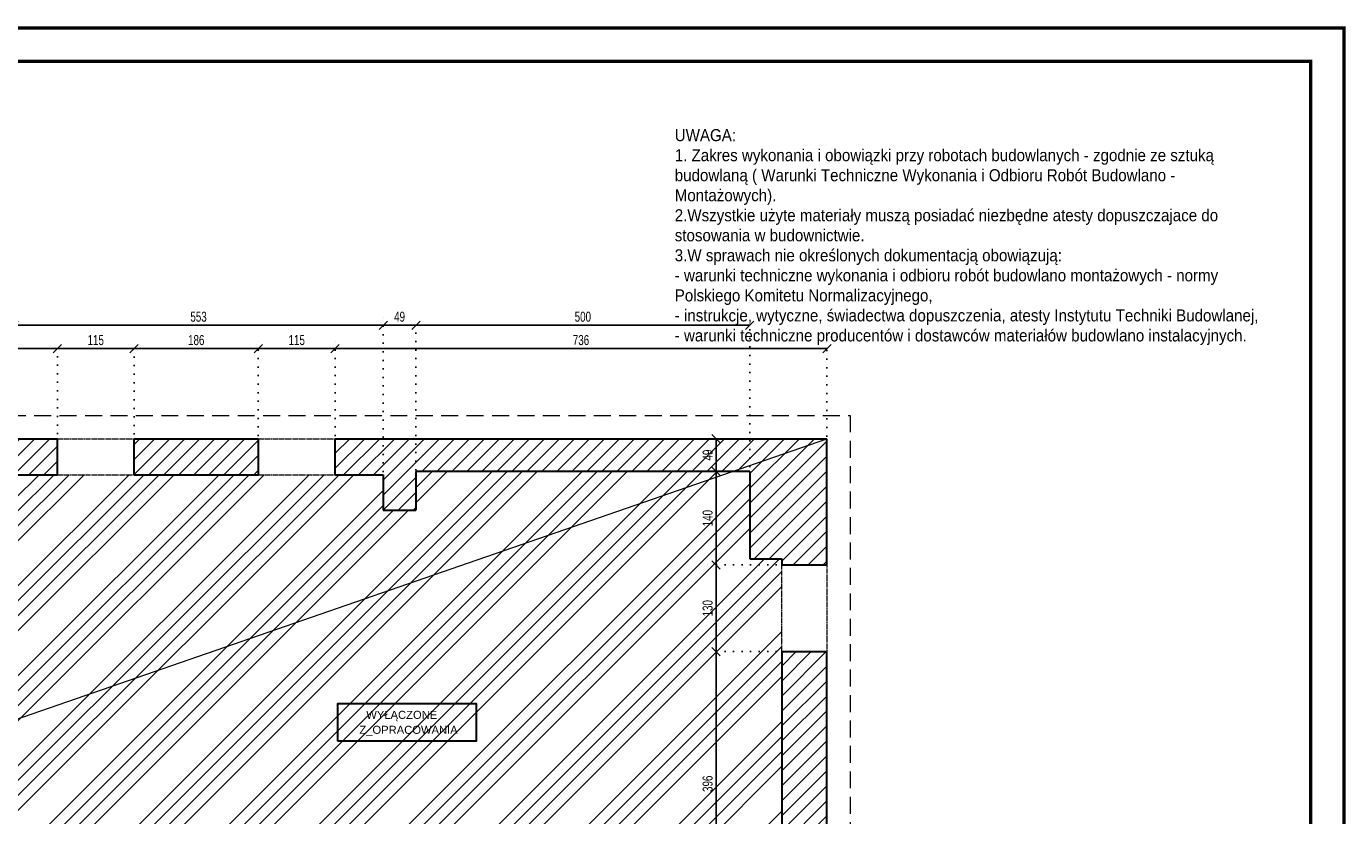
# Model space of a CAD drawing. Header units: millimetres. Extents: x 11149 to 111407, y -107619 to -23630.
# Tile 39 of 245: x 15479 to 17454, y -35313 to -34130. Entities that reach past the tile are written whole.
import ezdxf

# ---------------------------------------------------------------- set-up
doc = ezdxf.new("R2010")
doc.units = ezdxf.units.MM
doc.header["$LTSCALE"] = 2
for name, pattern in [('DOT', [6.35, 0, -6.35]), ('HIDDEN', [9.525, 6.35, -3.175]), ('HIDDENX2', [19.05, 12.7, -6.35])]:
    doc.linetypes.add(name, pattern=pattern)
doc.layers.get('0').update_dxf_attribs({"plot": 0})
doc.layers.get('Defpoints').update_dxf_attribs({"color": 1})
for name, color, linetype, lineweight in [('0_OPIS', 7, 'Continuous', 13), ('3DPLAN_A_WYSOKOŚCI ZMIANA', 144, 'HIDDENX2', 5), ('A_KRESKOWANIE', 9, 'Continuous', 0), ('A_ściany mur', 2, 'Continuous', 30), ('e-cad_wymiary', 4, 'Continuous', 9), ('Opisy', 7, 'Continuous', 13)]:
    doc.layers.add(name, color=color, linetype=linetype, lineweight=lineweight)
doc.layers.add('3DPLAN_A_KRESKOWANIE 1', color=253, linetype='Continuous')
doc.layers.add('3DPLAN_A_OPIS', color=8, linetype='Continuous')
doc.styles.add('ARIAL', font='arial.ttf')
doc.styles.add('e-cad_1', font='arial.ttf', dxfattribs={"width": 0.7})
doc.dimstyles.new('e-cad_1_100_[cm]', dxfattribs={"dimscale": 10, "dimtxt": 1.5, "dimasz": 1.25, "dimexe": 1.25, "dimexo": 0.625, "dimgap": 0.5, "dimtad": 1, "dimdec": 0, "dimrnd": 1, "dimzin": 1, "dimtxsty": 'e-cad_1', "dimblk": 'OBLIQUE', "dimcen": 2.5, "dimclrd": 256, "dimclre": 252, "dimclrt": 7, "dimadec": 0, "dimazin": 0, "dimtfac": 1, "dimtix": 1, "dimtmove": 2, "dimatfit": 3, "dimldrblk": 'NONE', "dimfxl": 60, "dimfxlon": 1, "dimarcsym": 0})
pattern_1 = [(45, (13281.13, -30963.905), (-11.22532, 11.22532), [])]

# ---------------------------------------------------------------- blocks, each defined once
blk = doc.blocks.new('_OBLIQUE')
at = {"color": 0, "linetype": 'ByBlock', "lineweight": -2}
blk.add_line((-0.5, -0.5), (0.5, 0.5), dxfattribs=at)
blk = doc.blocks.new('*D117')
at = {"layer": 'Defpoints', "color": 0}
for p in [(15525.1, -34612.9), (15346.1, -34775.9), (15525.1, -34772)]:
    blk.add_point(p, dxfattribs=at)
at = {"layer": 'e-cad_wymiary', "color": 252, "linetype": 'DOT', "lineweight": -2}
for p, q in [((15346.1, -34769.7), (15346.1, -34600.4)), ((15525.1, -34765.8), (15525.1, -34600.4))]:
    blk.add_line(p, q, dxfattribs=at)
at = {"layer": 'e-cad_wymiary', "lineweight": -2}
blk.add_line((15346.1, -34612.9), (15525.1, -34612.9), dxfattribs=at)
at = {"layer": 'e-cad_wymiary', "lineweight": -2, "xscale": 12.5, "yscale": 12.5, "zscale": 12.5, "rotation": 180}
blk.add_blockref('_OBLIQUE', (15346.1, -34612.9), dxfattribs=at)
at = {"layer": 'e-cad_wymiary', "lineweight": -2, "xscale": 12.5, "yscale": 12.5, "zscale": 12.5}
blk.add_blockref('_OBLIQUE', (15525.1, -34612.9), dxfattribs=at)
at = {"layer": 'e-cad_wymiary', "color": 7, "insert": (15435.6, -34600.2), "char_height": 15, "attachment_point": 5, "style": 'e-cad_1'}
blk.add_mtext('179', dxfattribs=at)
blk = doc.blocks.new('_None')
blk = doc.blocks.new('*D118')
at = {"layer": 'Defpoints', "color": 0}
for p in [(15640.1, -34612.9), (15525.1, -34772), (15640.1, -34772.7)]:
    blk.add_point(p, dxfattribs=at)
at = {"layer": 'e-cad_wymiary', "color": 252, "linetype": 'DOT', "lineweight": -2}
for p, q in [((15525.1, -34765.8), (15525.1, -34600.4)), ((15640.1, -34766.4), (15640.1, -34600.4))]:
    blk.add_line(p, q, dxfattribs=at)
at = {"layer": 'e-cad_wymiary', "lineweight": -2}
blk.add_line((15525.1, -34612.9), (15640.1, -34612.9), dxfattribs=at)
at = {"layer": 'e-cad_wymiary', "lineweight": -2, "xscale": 12.5, "yscale": 12.5, "zscale": 12.5, "rotation": 180}
blk.add_blockref('_OBLIQUE', (15525.1, -34612.9), dxfattribs=at)
at = {"layer": 'e-cad_wymiary', "lineweight": -2, "xscale": 12.5, "yscale": 12.5, "zscale": 12.5}
blk.add_blockref('_OBLIQUE', (15640.1, -34612.9), dxfattribs=at)
at = {"layer": 'e-cad_wymiary', "color": 7, "insert": (15582.6, -34600.2), "char_height": 15, "attachment_point": 5, "style": 'e-cad_1'}
blk.add_mtext('115', dxfattribs=at)
blk = doc.blocks.new('*D119')
at = {"layer": 'Defpoints', "color": 0}
for p in [(15826.1, -34612.9), (15640.1, -34772.7), (15826.1, -34774.9)]:
    blk.add_point(p, dxfattribs=at)
at = {"layer": 'e-cad_wymiary', "color": 252, "linetype": 'DOT', "lineweight": -2}
for p, q in [((15640.1, -34766.4), (15640.1, -34600.4)), ((15826.1, -34768.6), (15826.1, -34600.4))]:
    blk.add_line(p, q, dxfattribs=at)
at = {"layer": 'e-cad_wymiary', "lineweight": -2}
blk.add_line((15640.1, -34612.9), (15826.1, -34612.9), dxfattribs=at)
at = {"layer": 'e-cad_wymiary', "lineweight": -2, "xscale": 12.5, "yscale": 12.5, "zscale": 12.5, "rotation": 180}
blk.add_blockref('_OBLIQUE', (15640.1, -34612.9), dxfattribs=at)
at = {"layer": 'e-cad_wymiary', "lineweight": -2, "xscale": 12.5, "yscale": 12.5, "zscale": 12.5}
blk.add_blockref('_OBLIQUE', (15826.1, -34612.9), dxfattribs=at)
at = {"layer": 'e-cad_wymiary', "color": 7, "insert": (15733.1, -34600.2), "char_height": 15, "attachment_point": 5, "style": 'e-cad_1'}
blk.add_mtext('186', dxfattribs=at)
blk = doc.blocks.new('*D120')
at = {"layer": 'Defpoints', "color": 0}
for p in [(15941.1, -34612.9), (15826.1, -34774.9), (15941.1, -34774.9)]:
    blk.add_point(p, dxfattribs=at)
at = {"layer": 'e-cad_wymiary', "color": 252, "linetype": 'DOT', "lineweight": -2}
for p, q in [((15826.1, -34768.6), (15826.1, -34600.4)), ((15941.1, -34768.6), (15941.1, -34600.4))]:
    blk.add_line(p, q, dxfattribs=at)
at = {"layer": 'e-cad_wymiary', "lineweight": -2}
blk.add_line((15826.1, -34612.9), (15941.1, -34612.9), dxfattribs=at)
at = {"layer": 'e-cad_wymiary', "lineweight": -2, "xscale": 12.5, "yscale": 12.5, "zscale": 12.5, "rotation": 180}
blk.add_blockref('_OBLIQUE', (15826.1, -34612.9), dxfattribs=at)
at = {"layer": 'e-cad_wymiary', "lineweight": -2, "xscale": 12.5, "yscale": 12.5, "zscale": 12.5}
blk.add_blockref('_OBLIQUE', (15941.1, -34612.9), dxfattribs=at)
at = {"layer": 'e-cad_wymiary', "color": 7, "insert": (15883.6, -34600.2), "char_height": 15, "attachment_point": 5, "style": 'e-cad_1'}
blk.add_mtext('115', dxfattribs=at)
blk = doc.blocks.new('*D121')
at = {"layer": 'Defpoints', "color": 0}
for p in [(16677.5, -34612.9), (15941.1, -34774.9), (16677.5, -34852.5)]:
    blk.add_point(p, dxfattribs=at)
at = {"layer": 'e-cad_wymiary', "color": 252, "linetype": 'DOT', "lineweight": -2}
for p, q in [((15941.1, -34768.6), (15941.1, -34600.4)), ((16677.5, -34846.3), (16677.5, -34600.4))]:
    blk.add_line(p, q, dxfattribs=at)
at = {"layer": 'e-cad_wymiary', "lineweight": -2}
blk.add_line((15941.1, -34612.9), (16677.5, -34612.9), dxfattribs=at)
at = {"layer": 'e-cad_wymiary', "lineweight": -2, "xscale": 12.5, "yscale": 12.5, "zscale": 12.5, "rotation": 180}
blk.add_blockref('_OBLIQUE', (15941.1, -34612.9), dxfattribs=at)
at = {"layer": 'e-cad_wymiary', "lineweight": -2, "xscale": 12.5, "yscale": 12.5, "zscale": 12.5}
blk.add_blockref('_OBLIQUE', (16677.5, -34612.9), dxfattribs=at)
at = {"layer": 'e-cad_wymiary', "color": 7, "insert": (16309.3, -34600.2), "char_height": 15, "attachment_point": 5, "style": 'e-cad_1'}
blk.add_mtext('736', dxfattribs=at)
blk = doc.blocks.new('*D139')
at = {"layer": 'Defpoints', "color": 0}
for p in [(16013.1, -34577.9), (15460.1, -34847.9), (16013.1, -34841.6)]:
    blk.add_point(p, dxfattribs=at)
at = {"layer": 'e-cad_wymiary', "color": 252, "linetype": 'DOT', "lineweight": -2}
for p, q in [((15460.1, -34841.6), (15460.1, -34565.4)), ((16013.1, -34835.3), (16013.1, -34565.4))]:
    blk.add_line(p, q, dxfattribs=at)
at = {"layer": 'e-cad_wymiary', "lineweight": -2}
blk.add_line((15460.1, -34577.9), (16013.1, -34577.9), dxfattribs=at)
at = {"layer": 'e-cad_wymiary', "lineweight": -2, "xscale": 12.5, "yscale": 12.5, "zscale": 12.5, "rotation": 180}
blk.add_blockref('_OBLIQUE', (15460.1, -34577.9), dxfattribs=at)
at = {"layer": 'e-cad_wymiary', "lineweight": -2, "xscale": 12.5, "yscale": 12.5, "zscale": 12.5}
blk.add_blockref('_OBLIQUE', (16013.1, -34577.9), dxfattribs=at)
at = {"layer": 'e-cad_wymiary', "color": 7, "insert": (15736.6, -34565.2), "char_height": 15, "attachment_point": 5, "style": 'e-cad_1'}
blk.add_mtext('553', dxfattribs=at)
blk = doc.blocks.new('*D140')
at = {"layer": 'Defpoints', "color": 0}
for p in [(16062.1, -34577.9), (16013.1, -34841.6), (16062.1, -34839)]:
    blk.add_point(p, dxfattribs=at)
at = {"layer": 'e-cad_wymiary', "color": 252, "linetype": 'DOT', "lineweight": -2}
for p, q in [((16013.1, -34835.3), (16013.1, -34565.4)), ((16062.1, -34832.7), (16062.1, -34565.4))]:
    blk.add_line(p, q, dxfattribs=at)
at = {"layer": 'e-cad_wymiary', "lineweight": -2}
blk.add_line((16013.1, -34577.9), (16062.1, -34577.9), dxfattribs=at)
at = {"layer": 'e-cad_wymiary', "lineweight": -2, "xscale": 12.5, "yscale": 12.5, "zscale": 12.5, "rotation": 180}
blk.add_blockref('_OBLIQUE', (16013.1, -34577.9), dxfattribs=at)
at = {"layer": 'e-cad_wymiary', "lineweight": -2, "xscale": 12.5, "yscale": 12.5, "zscale": 12.5}
blk.add_blockref('_OBLIQUE', (16062.1, -34577.9), dxfattribs=at)
at = {"layer": 'e-cad_wymiary', "color": 7, "insert": (16037.6, -34565.2), "char_height": 15, "attachment_point": 5, "style": 'e-cad_1'}
blk.add_mtext('49', dxfattribs=at)
blk = doc.blocks.new('*D141')
at = {"layer": 'Defpoints', "color": 0}
for p in [(16562.1, -34577.9), (16062.1, -34839), (16562.1, -34859.8)]:
    blk.add_point(p, dxfattribs=at)
at = {"layer": 'e-cad_wymiary', "color": 252, "linetype": 'DOT', "lineweight": -2}
for p, q in [((16062.1, -34832.7), (16062.1, -34565.4)), ((16562.1, -34853.6), (16562.1, -34565.4))]:
    blk.add_line(p, q, dxfattribs=at)
at = {"layer": 'e-cad_wymiary', "lineweight": -2}
blk.add_line((16062.1, -34577.9), (16562.1, -34577.9), dxfattribs=at)
at = {"layer": 'e-cad_wymiary', "lineweight": -2, "xscale": 12.5, "yscale": 12.5, "zscale": 12.5, "rotation": 180}
blk.add_blockref('_OBLIQUE', (16062.1, -34577.9), dxfattribs=at)
at = {"layer": 'e-cad_wymiary', "lineweight": -2, "xscale": 12.5, "yscale": 12.5, "zscale": 12.5}
blk.add_blockref('_OBLIQUE', (16562.1, -34577.9), dxfattribs=at)
at = {"layer": 'e-cad_wymiary', "color": 7, "insert": (16312.1, -34565.2), "char_height": 15, "attachment_point": 5, "style": 'e-cad_1'}
blk.add_mtext('500', dxfattribs=at)
blk = doc.blocks.new('*D197')
at = {"layer": 'Defpoints', "color": 0}
for p in [(16511.6, -35066.9), (16646.4, -35066.9), (16598.1, -35462.9)]:
    blk.add_point(p, dxfattribs=at)
at = {"layer": 'e-cad_wymiary', "color": 252, "linetype": 'DOT', "lineweight": -2}
for p, q in [((16640.2, -35066.9), (16499.1, -35066.9)), ((16591.8, -35462.9), (16499.1, -35462.9))]:
    blk.add_line(p, q, dxfattribs=at)
at = {"layer": 'e-cad_wymiary', "lineweight": -2}
blk.add_line((16511.6, -35462.9), (16511.6, -35066.9), dxfattribs=at)
at = {"layer": 'e-cad_wymiary', "lineweight": -2, "xscale": 12.5, "yscale": 12.5, "zscale": 12.5}
for p, rotation in [((16511.6, -35066.9), 90), ((16511.6, -35462.9), 270)]:
    blk.add_blockref('_OBLIQUE', p, dxfattribs=dict(at, rotation=rotation))
at = {"layer": 'e-cad_wymiary', "color": 7, "insert": (16499, -35264.9), "char_height": 15, "attachment_point": 5, "rotation": 90, "style": 'e-cad_1'}
blk.add_mtext('396', dxfattribs=at)
blk = doc.blocks.new('*D198')
at = {"layer": 'Defpoints', "color": 0}
for p in [(16511.6, -34936.9), (16646.4, -34936.9), (16646.4, -35066.9)]:
    blk.add_point(p, dxfattribs=at)
at = {"layer": 'e-cad_wymiary', "color": 252, "linetype": 'DOT', "lineweight": -2}
for p, q in [((16640.2, -34936.9), (16499.1, -34936.9)), ((16640.2, -35066.9), (16499.1, -35066.9))]:
    blk.add_line(p, q, dxfattribs=at)
at = {"layer": 'e-cad_wymiary', "lineweight": -2}
blk.add_line((16511.6, -35066.9), (16511.6, -34936.9), dxfattribs=at)
at = {"layer": 'e-cad_wymiary', "lineweight": -2, "xscale": 12.5, "yscale": 12.5, "zscale": 12.5}
for p, rotation in [((16511.6, -34936.9), 90), ((16511.6, -35066.9), 270)]:
    blk.add_blockref('_OBLIQUE', p, dxfattribs=dict(at, rotation=rotation))
at = {"layer": 'e-cad_wymiary', "color": 7, "insert": (16499, -35001.9), "char_height": 15, "attachment_point": 5, "rotation": 90, "style": 'e-cad_1'}
blk.add_mtext('130', dxfattribs=at)
blk = doc.blocks.new('*D199')
at = {"layer": 'Defpoints', "color": 0}
for p in [(16442, -34796.9), (16511.6, -34796.9), (16646.4, -34936.9)]:
    blk.add_point(p, dxfattribs=at)
at = {"layer": 'e-cad_wymiary', "color": 252, "linetype": 'DOT', "lineweight": -2}
for p, q in [((16448.2, -34796.9), (16524.1, -34796.9)), ((16640.2, -34936.9), (16499.1, -34936.9))]:
    blk.add_line(p, q, dxfattribs=at)
at = {"layer": 'e-cad_wymiary', "lineweight": -2}
blk.add_line((16511.6, -34936.9), (16511.6, -34796.9), dxfattribs=at)
at = {"layer": 'e-cad_wymiary', "lineweight": -2, "xscale": 12.5, "yscale": 12.5, "zscale": 12.5}
for p, rotation in [((16511.6, -34796.9), 90), ((16511.6, -34936.9), 270)]:
    blk.add_blockref('_OBLIQUE', p, dxfattribs=dict(at, rotation=rotation))
at = {"layer": 'e-cad_wymiary', "color": 7, "insert": (16499, -34866.9), "char_height": 15, "attachment_point": 5, "rotation": 90, "style": 'e-cad_1'}
blk.add_mtext('140', dxfattribs=at)
blk = doc.blocks.new('*D200')
at = {"layer": 'Defpoints', "color": 0}
for p in [(16442, -34747.9), (16511.6, -34747.9), (16442, -34796.9)]:
    blk.add_point(p, dxfattribs=at)
at = {"layer": 'e-cad_wymiary', "color": 252, "linetype": 'DOT', "lineweight": -2}
for p, q in [((16448.2, -34747.9), (16524.1, -34747.9)), ((16448.2, -34796.9), (16524.1, -34796.9))]:
    blk.add_line(p, q, dxfattribs=at)
at = {"layer": 'e-cad_wymiary', "lineweight": -2}
blk.add_line((16511.6, -34796.9), (16511.6, -34747.9), dxfattribs=at)
at = {"layer": 'e-cad_wymiary', "lineweight": -2, "xscale": 12.5, "yscale": 12.5, "zscale": 12.5}
for p, rotation in [((16511.6, -34747.9), 90), ((16511.6, -34796.9), 270)]:
    blk.add_blockref('_OBLIQUE', p, dxfattribs=dict(at, rotation=rotation))
at = {"layer": 'e-cad_wymiary', "color": 7, "insert": (16499, -34772.4), "char_height": 15, "attachment_point": 5, "rotation": 90, "style": 'e-cad_1'}
blk.add_mtext('49', dxfattribs=at)

msp = doc.modelspace()

# ---------------------------------------------------------------- hatches: boundary and pattern name
at = {"layer": '3DPLAN_A_KRESKOWANIE 1'}
h = msp.add_hatch(dxfattribs=at)
h.set_pattern_fill('ANSI31', color=256, scale=5, style=0)
h.set_pattern_definition(pattern_1)
h.paths.add_polyline_path([(15346.12, -34794.89), (15346.12, -34747.89), (15525.12, -34747.89), (15525.12, -34801.89), (15460.12, -34801.89), (15460.12, -34934.89), (15450.12, -34934.89), (15450.12, -34847.89), (15420.12, -34847.89), (15420.12, -34794.89)])
h = msp.add_hatch(dxfattribs=at)
h.set_pattern_fill('ANSI31', color=256, scale=5, style=0)
h.set_pattern_definition(pattern_1)
h.paths.add_polyline_path([(15640.12, -34747.89), (15640.12, -34801.89), (15826.12, -34801.89), (15826.12, -34747.89)])
h = msp.add_hatch(dxfattribs=at)
h.set_pattern_fill('ANSI31', color=256, scale=5, style=0)
h.set_pattern_definition(pattern_1)
h.paths.add_polyline_path([(15941.12, -34747.89), (15941.12, -34801.89), (16013.12, -34801.89), (16013.12, -34854.89), (16062.12, -34854.89), (16062.12, -34796.89), (16562.12, -34796.89), (16562.12, -34927.89), (16610.12, -34927.89), (16610.12, -34936.89), (16677.49, -34936.89), (16677.49, -34747.89)])
h = msp.add_hatch(dxfattribs=at)
h.set_pattern_fill('ANSI31', color=256, scale=5, style=0)
h.set_pattern_definition(pattern_1)
h.paths.add_polyline_path([(15716.12, -35746.89), (16069.12, -35746.89), (16069.12, -35810.89), (16092.12, -35810.89), (16092.12, -35746.89), (16638.12, -35746.89), (16638.12, -35909.89), (16677.49, -35909.89), (16677.49, -35066.89), (16610.12, -35066.89), (16610.12, -35462.89), (16562.12, -35462.89), (16562.12, -35727.89), (16058.12, -35727.89), (16058.12, -35676.89), (16046.12, -35676.89), (16046.12, -35655.89), (16024.12, -35655.89), (16024.12, -35676.89), (16012.12, -35676.89), (16012.12, -35727.89), (15728.12, -35727.89), (15728.12, -35598.89), (15716.12, -35598.89), (15716.12, -35727.89)])
at = {"layer": 'A_KRESKOWANIE', "transparency": 33554687}
h = msp.add_hatch(dxfattribs=at)
h.set_pattern_fill('ANSI34', color=256, scale=5)
h.set_pattern_definition([(45, (7e-12, 214.15), (-67.35192, 67.35192), []), (45, (22.45, 214.15), (-67.35192, 67.35192), []), (45, (44.9, 214.15), (-67.35192, 67.35192), []), (45, (67.35, 214.15), (-67.35192, 67.35192), [])])
h.paths.add_polyline_path([(15460.12, -35256.89), (15460.12, -35111.89), (15460.12, -34934.89), (15460.12, -34801.89), (15525.12, -34801.89), (15640.12, -34801.89), (15826.12, -34801.89), (15941.12, -34801.89), (16013.12, -34801.89), (16013.12, -34854.89), (16062.12, -34854.89), (16062.12, -34796.89), (16562.12, -34796.89), (16562.12, -34927.89), (16610.12, -34927.89), (16610.12, -34936.89), (16610.12, -35066.89), (16610.12, -35462.89), (16562.12, -35462.89), (16562.12, -35727.89), (16058.12, -35727.89), (16058.12, -35676.89), (16046.12, -35676.89), (16046.12, -35655.89), (16046.12, -35479.89), (16062.12, -35479.89), (16062.12, -35403.89), (16015.12, -35403.89), (16015.12, -35449.89), (15728.12, -35449.89), (15460.12, -35449.89), (15460.12, -35376.89)])
h.paths.add_polyline_path([(15728.12, -35449.89), (15728.12, -35478.89), (15728.12, -35598.89), (15728.12, -35727.89), (16012.12, -35727.89), (16012.12, -35676.89), (16024.12, -35676.89), (16024.12, -35655.89), (16046.12, -35655.89), (16046.12, -35479.89), (16015.12, -35479.89), (16015.12, -35449.89)])

# ---------------------------------------------------------------- linework, layer by layer
at = {"layer": '0_OPIS', "const_width": 5}
for points in [[(11151.87, -34132.55), (17451.87, -34132.55), (17451.87, -37102.55), (11151.87, -37102.55)], [(11451.87, -34182.55), (17401.87, -34182.55), (17401.87, -37052.55), (11451.87, -37052.55)]]:
    msp.add_lwpolyline(points, close=True, dxfattribs=at)
at = {"layer": '3DPLAN_A_OPIS', "color": 1, "lineweight": 30}
msp.add_lwpolyline([(15944.5, -35200.68), (16153.03, -35200.68), (16153.03, -35145.37), (15944.5, -35145.37)], close=True, dxfattribs=at)
at = {"layer": '3DPLAN_A_WYSOKOŚCI ZMIANA'}
for p, q in [((13242.49, -34712.89), (16712.49, -34712.89)), ((16712.49, -34712.89), (16712.49, -36477.89))]:
    msp.add_line(p, q, dxfattribs=at)
at = {"layer": 'A_ściany mur', "ltscale": 0.1}
for p, q in [((15346.12, -34747.89), (15525.12, -34747.89)), ((15525.12, -34801.89), (15525.12, -34747.89)), ((15640.12, -34801.89), (15640.12, -34747.89)), ((15640.12, -34747.89), (15826.12, -34747.89)), ((15826.12, -34801.89), (15826.12, -34747.89)), ((15941.12, -34801.89), (15941.12, -34747.89)), ((15941.12, -34747.89), (16677.49, -34747.89)), ((16677.49, -34936.89), (16677.49, -34747.89)), ((15460.12, -34801.89), (15525.12, -34801.89)), ((15640.12, -34801.89), (15826.12, -34801.89)), ((15941.12, -34801.89), (16013.12, -34801.89)), ((16013.12, -34801.89), (16013.12, -34854.89)), ((16562.12, -34796.89), (16062.12, -34796.89)), ((16062.12, -34796.89), (16062.12, -34854.89)), ((16562.12, -34796.89), (16562.12, -34927.89)), ((16013.12, -34854.89), (16062.12, -34854.89)), ((16562.12, -34927.89), (16610.12, -34927.89)), ((16610.12, -34927.89), (16610.12, -34936.89)), ((16610.12, -34936.89), (16677.49, -34936.89)), ((16610.12, -35066.89), (16610.12, -35462.89)), ((16610.12, -35066.89), (16677.49, -35066.89)), ((16677.49, -35909.89), (16677.49, -35066.89))]:
    msp.add_line(p, q, dxfattribs=at)
at = {"layer": 'A_ściany mur', "color": 4, "linetype": 'HIDDEN', "lineweight": 5, "ltscale": 0.1}
for p, q in [((15525.12, -34747.89), (15640.12, -34747.89)), ((15826.12, -34747.89), (15941.12, -34747.89)), ((15525.12, -34801.89), (15640.12, -34801.89)), ((15826.12, -34801.89), (15941.12, -34801.89)), ((16610.12, -35066.89), (16610.12, -34936.89)), ((16677.49, -34936.89), (16677.49, -35066.89))]:
    msp.add_line(p, q, dxfattribs=at)
at = {"layer": 'Opisy'}
msp.add_line((11781.49, -36442.89), (16677.49, -34747.89), dxfattribs=at)

# ---------------------------------------------------------------- texts
at = {"layer": '3DPLAN_A_OPIS', "color": 1, "lineweight": 30, "style": 'ARIAL'}
for tag, p in [('WYŁĄCZONE', (15987.8, -35167.63)), ('Z_OPRACOWANIA', (15977.46, -35190.07))]:
    msp.add_attdef(tag, p, 'Pom. użytkowe', height=12, dxfattribs=at)

# ---------------------------------------------------------------- dimensions: what is measured, and where the dimension line sits
at = {"layer": 'e-cad_wymiary'}
for base, p1, p2, picture, middle in [((16013.12, -34577.89), (15460.12, -34847.89), (16013.12, -34841.58), '*D139', (15736.62, -34565.23)), ((16062.12, -34577.89), (16013.12, -34841.58), (16062.12, -34838.97), '*D140', (16037.62, -34565.23)), ((15525.12, -34612.89), (15346.12, -34775.95), (15525.12, -34772.04), '*D117', (15435.62, -34600.23)), ((15640.12, -34612.89), (15525.12, -34772.04), (15640.12, -34772.69), '*D118', (15582.62, -34600.23)), ((15826.12, -34612.89), (15640.12, -34772.69), (15826.12, -34774.89), '*D119', (15733.12, -34600.23)), ((15941.12, -34612.89), (15826.12, -34774.89), (15941.12, -34774.89), '*D120', (15883.62, -34600.23))]:
    dim = msp.add_linear_dim(base=base, p1=p1, p2=p2, dimstyle='e-cad_1_100_[cm]', dxfattribs=at)
    dim.commit()
    dim.dimension.update_dxf_attribs({"geometry": picture, "text_midpoint": middle})
for base, p1, p2, picture, middle in [((16511.65, -34747.89), (16441.98, -34796.89), (16441.98, -34747.89), '*D200', (16498.99, -34772.39)), ((16511.65, -34796.89), (16646.42, -34936.89), (16441.98, -34796.89), '*D199', (16498.99, -34866.89)), ((16511.65, -34936.89), (16646.42, -35066.89), (16646.42, -34936.89), '*D198', (16498.98, -35001.89)), ((16511.65, -35066.89), (16598.09, -35462.89), (16646.42, -35066.89), '*D197', (16498.98, -35264.89))]:
    dim = msp.add_linear_dim(base=base, p1=p1, p2=p2, angle=90, dimstyle='e-cad_1_100_[cm]', dxfattribs=at)
    dim.commit()
    dim.dimension.update_dxf_attribs({"geometry": picture, "text_midpoint": middle})

# ---------------------------------------------------------------- next in the draw order: texts
at = {"layer": 'Opisy', "insert": (16449.71, -34284.06), "char_height": 18, "width": 892.1592, "attachment_point": 1, "style": 'e-cad_1', "bg_fill": 2}
msp.add_mtext('{\\W0.9;UWAGA:\\P1. Zakres wykonania i obowiązki przy robotach budowlanych - zgodnie ze sztuką budowlaną ( Warunki Techniczne Wykonania i Odbioru Robót Budowlano - Montażowych).\\P2.Wszystkie użyte materiały muszą posiadać niezbędne atesty dopuszczajace do stosowania w budownictwie.\\P3.W sprawach nie określonych dokumentacją obowiązują: \\P- warunki techniczne wykonania i odbioru robót budowlano montażowych - normy Polskiego Komitetu Normalizacyjnego,\\P- instrukcje, wytyczne, świadectwa dopuszczenia, atesty Instytutu Techniki Budowlanej,\\P- warunki techniczne producentów i dostawców materiałów budowlano instalacyjnych.}', dxfattribs=at)

# ---------------------------------------------------------------- next in the draw order: dimensions: what is measured, and where the dimension line sits
at = {"layer": 'e-cad_wymiary'}
for base, p1, p2, picture, middle in [((16562.12, -34577.89), (16062.12, -34838.97), (16562.12, -34859.84), '*D141', (16312.12, -34565.23)), ((16677.49, -34612.89), (15941.12, -34774.89), (16677.49, -34852.53), '*D121', (16309.3, -34600.23))]:
    dim = msp.add_linear_dim(base=base, p1=p1, p2=p2, dimstyle='e-cad_1_100_[cm]', dxfattribs=at)
    dim.commit()
    dim.dimension.update_dxf_attribs({"geometry": picture, "text_midpoint": middle})

doc.saveas('drawing.dxf')
